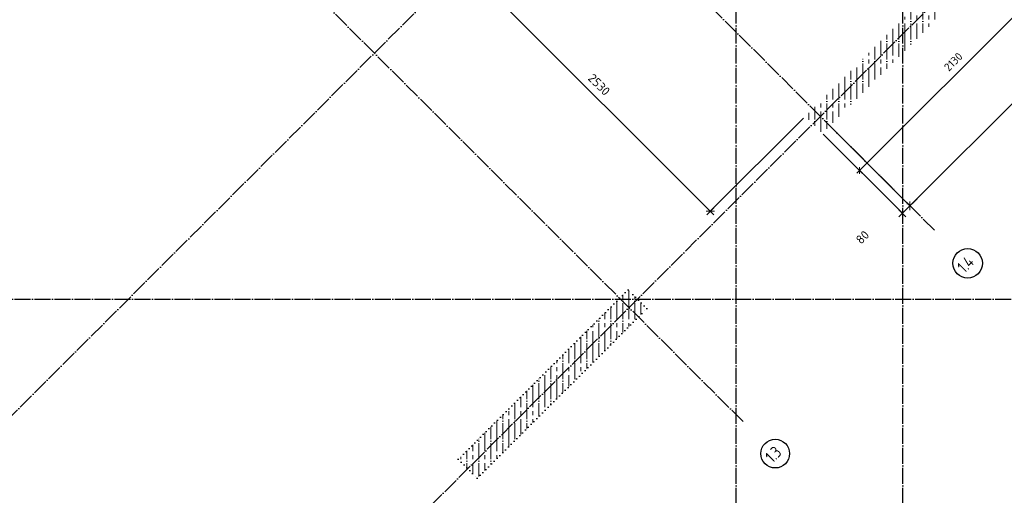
# Model space of a CAD drawing. Header units: millimetres. Extents: x -3057 to 112233, y -2869 to 47508.
# Tile 5 of 48: x 8527 to 15911, y 6929 to 10499. Entities that reach past the tile are written whole.
import ezdxf

# ---------------------------------------------------------------- set-up
doc = ezdxf.new("R2010")
doc.units = ezdxf.units.MM
doc.header["$PDMODE"] = 65
for name, pattern in [('______11', [150, 120, -15, 0, -15]), ('______5', [330, 240, -30, 30, -30]), ('______9', [30, 0, -30])]:
    doc.linetypes.add(name, pattern=pattern)
for name, color, linetype, lineweight in [('Колонна (1)', 7, 'Continuous', 35), ('Размерная линия_ общее', 7, 'Continuous', 13), ('Размерная линия_ общее_1', 7, 'Continuous', 13), ('Стена_ общее', 7, 'Continuous', 35)]:
    doc.layers.add(name, color=color, linetype=linetype, lineweight=lineweight)
doc.layers.add('Осевая линия_ общее', color=7, linetype='______5', lineweight=13, true_color=0xa0a0a0)
doc.styles.add('ISOCPEUR', font='ISOCPEUR')
doc.dimstyles.new('DIMSTYLE_3', dxfattribs={"dimtxt": 66, "dimasz": 75, "dimexe": 0, "dimexo": 0, "dimgap": 33, "dimtad": 2, "dimdec": 0, "dimrnd": 5, "dimzin": 12, "dimdsep": 46, "dimtxsty": 'ISOCPEUR', "dimblk1": 'ALL_ML_STRICH', "dimblk2": 'ALL_ML_STRICH', "dimsah": 1, "dimcen": 0, "dimclrd": 7, "dimclre": 256, "dimclrt": 7, "dimadec": 0, "dimazin": 0, "dimtfac": 1, "dimtdec": 0, "dimtix": 1, "dimtmove": 2, "dimatfit": 3, "dimfxl": 0, "dimtzin": 0, "dimlwd": 0, "dimlwe": -3, "dimarcsym": 0})
doc.dimstyles.new('DIMSTYLE_5', dxfattribs={"dimtxt": 60, "dimasz": 60, "dimexe": 0, "dimexo": 0, "dimgap": 30, "dimtad": 2, "dimdec": 0, "dimrnd": 5, "dimzin": 12, "dimdsep": 46, "dimtxsty": 'ISOCPEUR', "dimblk1": 'ALL_ML_STRICH', "dimblk2": 'ALL_ML_STRICH', "dimsah": 1, "dimcen": 0, "dimclrd": 7, "dimclre": 256, "dimclrt": 7, "dimadec": 0, "dimazin": 0, "dimtfac": 1, "dimtdec": 0, "dimtix": 1, "dimtmove": 2, "dimatfit": 3, "dimfxl": 0, "dimtzin": 0, "dimlwd": 0, "dimlwe": -3, "dimarcsym": 0})
doc.dimstyles.new('DIMSTYLE_7', dxfattribs={"dimtxt": 66, "dimasz": 75, "dimexe": 0, "dimexo": 0, "dimgap": 33, "dimtad": 2, "dimdec": 0, "dimrnd": 5, "dimzin": 12, "dimdsep": 46, "dimtxsty": 'ISOCPEUR', "dimblk1": 'ALL_ML_STRICH', "dimblk2": 'ALL_ML_STRICH', "dimsah": 1, "dimcen": 0, "dimclrd": 7, "dimclre": 256, "dimclrt": 7, "dimadec": 0, "dimazin": 0, "dimtfac": 1, "dimtdec": 0, "dimtix": 1, "dimtmove": 2, "dimatfit": 3, "dimfxl": 0, "dimtvp": 1.2, "dimtzin": 0, "dimlwd": 0, "dimlwe": -3, "dimarcsym": 0})
pattern_1 = [(90, (0, 0), (-90, 6e-15), [120, -15, 0, -15]), (90, (-45, 6e-15), (-90, 6e-15), [240, -30, 30, -30])]

# ---------------------------------------------------------------- blocks, each defined once
blk = doc.blocks.new('СЛОЖНЫЙ_ОБЪЕКТ_1')
at = {"layer": 'Осевая линия_ общее', "color": 253, "linetype": '______11', "lineweight": -3, "true_color": 0xa0a0a0, "transparency": 33554687}
for p, q in [((13900, -2590), (13900, 47490)), ((15150, -2590), (15150, 21710)), ((3543.2, 2603.2), (20704.7, 19764.7)), ((5452.4, 694), (22613.9, 17855.5)), ((15387.3, 8917.7), (8924.3, 15380.6)), ((13951.9, 7482.2), (7488.9, 13945.2)), ((-2770, 8400), (26050, 8400))]:
    blk.add_line(p, q, dxfattribs=at)
at = {"layer": 'Осевая линия_ общее', "color": 7, "linetype": 'Continuous', "lineweight": 25, "transparency": 33554687}
for centre, radius in [((15635.7, 8670.2), 110.9), ((14192.8, 7242.1), 107.8)]:
    blk.add_circle(centre, radius, dxfattribs=at)
at = {"layer": 'Осевая линия_ общее', "color": 7, "linetype": 'Continuous', "lineweight": 25, "transparency": 33554687, "char_height": 90, "attachment_point": 7, "rotation": 45, "style": 'ISOCPEUR'}
for s, insert, width in [('\\W0.80;1.4', (15612.4, 8591.6), 179.917), ('\\W0.79;1.3', (14172.7, 7166.7), 170.421)]:
    blk.add_mtext(s, dxfattribs=dict(at, insert=insert, width=width))
blk = doc.blocks.new('ALL_ML_STRICH')
at = {"color": 0, "linetype": 'ByBlock', "lineweight": -2}
for p, q in [((-1, 0), (0.5, 0)), ((-0.3, -0.3), (0.3, 0.3)), ((0, -0.5), (0, 0.5))]:
    blk.add_line(p, q, dxfattribs=at)
blk = doc.blocks.new('*D135')
at = {"layer": 'DEFPOINTS', "color": 7, "linetype": 'Continuous', "lineweight": 13, "transparency": 33554687}
for p in [(14595.3, 9709.6), (14538.8, 9653.1), (15146.5, 9045.4)]:
    blk.add_point(p, dxfattribs=at)
at = {"layer": 'Размерная линия_ общее', "color": 253, "linetype": 'Continuous', "lineweight": -2, "true_color": 0xa0a0a0, "transparency": 33554687}
for p, q in [((14609.5, 9695.5), (15203, 9101.9)), ((14552.9, 9638.9), (15146.5, 9045.4))]:
    blk.add_line(p, q, dxfattribs=at)
at = {"layer": 'Размерная линия_ общее', "color": 7, "linetype": 'Continuous', "lineweight": -2, "transparency": 33554687}
blk.add_line((15146.5, 9045.4), (15203, 9101.9), dxfattribs=at)
at = {"layer": 'Размерная линия_ общее', "color": 7, "linetype": 'Continuous', "lineweight": 13, "transparency": 33554687, "yscale": 75, "zscale": 75}
for p, xscale, rotation in [((15146.5, 9045.4), 75.00000000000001, 224.9999999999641), ((15203, 9101.9), 75, 44.99999999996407)]:
    blk.add_blockref('ALL_ML_STRICH', p, dxfattribs=dict(at, xscale=xscale, rotation=rotation))
at = {"layer": 'Размерная линия_ общее', "color": 7, "linetype": 'Continuous', "lineweight": 13, "transparency": 33554687, "insert": (14847.2, 8865.6), "char_height": 66, "width": 132, "attachment_point": 5, "rotation": 45, "style": 'ISOCPEUR'}
blk.add_mtext('\\A1;{80}', dxfattribs=at)
blk = doc.blocks.new('*D136')
at = {"layer": 'DEFPOINTS', "color": 7, "linetype": 'Continuous', "lineweight": 13, "transparency": 33554687}
for p in [(20439.2, 15264.3), (14595.3, 9709.6), (15203, 9101.9)]:
    blk.add_point(p, dxfattribs=at)
at = {"layer": 'Размерная линия_ общее', "color": 253, "linetype": 'Continuous', "lineweight": -2, "true_color": 0xa0a0a0, "transparency": 33554687}
for p, q in [((20453.3, 15250.2), (20902.3, 14801.2)), ((14609.5, 9695.5), (15203, 9101.9))]:
    blk.add_line(p, q, dxfattribs=at)
at = {"layer": 'Размерная линия_ общее', "color": 7, "linetype": 'Continuous', "lineweight": -2, "transparency": 33554687}
blk.add_line((15203, 9101.9), (20902.3, 14801.2), dxfattribs=at)
at = {"layer": 'Размерная линия_ общее', "color": 7, "linetype": 'Continuous', "lineweight": 13, "transparency": 33554687, "yscale": 75, "zscale": 75}
for p, xscale, rotation in [((20902.3, 14801.2), 75, 44.99999999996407), ((15203, 9101.9), 75.00000000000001, 224.9999999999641)]:
    blk.add_blockref('ALL_ML_STRICH', p, dxfattribs=dict(at, xscale=xscale, rotation=rotation))
at = {"layer": 'Размерная линия_ общее', "color": 7, "linetype": 'Continuous', "lineweight": 13, "transparency": 33554687, "insert": (17996.3, 12012.6), "char_height": 66, "width": 264, "attachment_point": 5, "rotation": 45, "style": 'ISOCPEUR'}
blk.add_mtext('\\A1;{8060}', dxfattribs=at)
blk = doc.blocks.new('*D369')
at = {"layer": 'DEFPOINTS', "color": 7, "linetype": 'Continuous', "lineweight": 13, "transparency": 33554687}
for p in [(12629.6, 11562.2), (11916.8, 10849.5), (14418.5, 9773.3)]:
    blk.add_point(p, dxfattribs=at)
at = {"layer": 'Размерная линия_ общее', "color": 253, "linetype": 'Continuous', "lineweight": -2, "true_color": 0xa0a0a0, "transparency": 33554687}
for p, q in [((12615.4, 11548.1), (11916.8, 10849.5)), ((14404.4, 9759.1), (13705.8, 9060.5))]:
    blk.add_line(p, q, dxfattribs=at)
at = {"layer": 'Размерная линия_ общее', "color": 7, "linetype": 'Continuous', "lineweight": -2, "transparency": 33554687}
blk.add_line((11916.8, 10849.5), (13705.8, 9060.5), dxfattribs=at)
at = {"layer": 'Размерная линия_ общее', "color": 7, "linetype": 'Continuous', "lineweight": 13, "transparency": 33554687, "xscale": 75, "yscale": 75, "zscale": 75}
for p, rotation in [((11916.8, 10849.5), 134.999999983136), ((13705.8, 9060.5), 314.9999999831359)]:
    blk.add_blockref('ALL_ML_STRICH', p, dxfattribs=dict(at, rotation=rotation))
at = {"layer": 'Размерная линия_ общее', "color": 7, "linetype": 'Continuous', "lineweight": 13, "transparency": 33554687, "insert": (12872.3, 10011.4), "char_height": 66, "width": 264, "attachment_point": 5, "rotation": 315, "style": 'ISOCPEUR'}
blk.add_mtext('\\A1;{2530}', dxfattribs=at)
blk = doc.blocks.new('*D381')
at = {"layer": 'DEFPOINTS', "color": 7, "linetype": 'Continuous', "lineweight": 13, "transparency": 33554687}
for p in [(16052, 11152.1), (16331.3, 10872.8), (14538.8, 9653.1)]:
    blk.add_point(p, dxfattribs=at)
at = {"layer": 'Размерная линия_ общее_1', "color": 253, "linetype": 'Continuous', "lineweight": -2, "true_color": 0xa0a0a0, "transparency": 33554687}
for p, q in [((16073.2, 11130.9), (16331.3, 10872.8)), ((14560, 9631.8), (14825.1, 9366.7))]:
    blk.add_line(p, q, dxfattribs=at)
at = {"layer": 'Размерная линия_ общее_1', "color": 7, "linetype": 'Continuous', "lineweight": -2, "transparency": 33554687}
blk.add_line((16331.3, 10872.8), (14825.1, 9366.7), dxfattribs=at)
at = {"layer": 'Размерная линия_ общее_1', "color": 7, "linetype": 'Continuous', "lineweight": 13, "transparency": 33554687, "xscale": 60, "yscale": 60, "zscale": 60}
for p, rotation in [((16331.3, 10872.8), 45.0000000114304), ((14825.1, 9366.7), 225.0000000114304)]:
    blk.add_blockref('ALL_ML_STRICH', p, dxfattribs=dict(at, rotation=rotation))
at = {"layer": 'Размерная линия_ общее_1', "color": 7, "linetype": 'Continuous', "lineweight": 13, "transparency": 33554687, "insert": (15528, 10182.7), "char_height": 60, "width": 240, "attachment_point": 5, "rotation": 45, "style": 'ISOCPEUR'}
blk.add_mtext('\\A1;{2130}', dxfattribs=at)

msp = doc.modelspace()

# ---------------------------------------------------------------- hatches: boundary and pattern name
at = {"layer": 'Колонна (1)', "lineweight": 18, "transparency": 33554687}
h = msp.add_hatch(dxfattribs=at)
h.set_pattern_fill('__________541', color=256, scale=30, style=0, pattern_type=2)
h.set_pattern_definition(pattern_1)
h.paths.add_polyline_path([(13089.2, 8472.2), (11816.4, 7199.4), (11957.8, 7058), (13230.6, 8330.8)], flags=0)
at = {"layer": 'Стена_ общее', "linetype": 'Continuous', "lineweight": 18, "transparency": 33554687}
h = msp.add_hatch(dxfattribs=at)
h.set_pattern_fill('__________541', scale=30, style=0, pattern_type=2)
h.set_pattern_definition(pattern_1)
h.paths.add_polyline_path([(15924.7, 11279.4), (14418.5, 9773.3), (14545.8, 9646), (16052, 11152.1)], flags=0)

# ---------------------------------------------------------------- linework, layer by layer
at = {"layer": 'Колонна (1)', "color": 7, "linetype": '______9', "lineweight": -3, "transparency": 33554687}
for p, q in [((13089.2, 8472.2), (11816.4, 7199.4)), ((13230.6, 8330.8), (13089.2, 8472.2)), ((11957.8, 7058), (13230.6, 8330.8)), ((11816.4, 7199.4), (11957.8, 7058))]:
    msp.add_line(p, q, dxfattribs=at)

# ---------------------------------------------------------------- block references
at = {"layer": 'Осевая линия_ общее', "color": 253, "linetype": '______11', "lineweight": -3, "true_color": 0xa0a0a0, "transparency": 33554687}
msp.add_blockref('СЛОЖНЫЙ_ОБЪЕКТ_1', (0, 0), dxfattribs=at)

# ---------------------------------------------------------------- dimensions: what is measured, and where the dimension line sits
at = {"layer": 'Размерная линия_ общее', "color": 7, "linetype": 'Continuous', "lineweight": 13, "transparency": 33554687}
for base, p1, p2, angle, dimstyle, picture, middle in [((20902.3, 14801.2), (14609.5, 9695.5), (20453.3, 15250.2), 45, 'DIMSTYLE_3', '*D136', (17996.3, 12012.6)), ((13705.8, 9060.5), (12615.4, 11548.1), (14404.4, 9759.1), 315, 'DIMSTYLE_3', '*D369', (12872.3, 10011.4)), ((15203, 9101.9), (14552.9, 9638.9), (14609.5, 9695.5), 45, 'DIMSTYLE_7', '*D135', (14847.2, 8865.6))]:
    dim = msp.add_linear_dim(base=base, p1=p1, p2=p2, angle=angle, dimstyle=dimstyle, override={"dimpost": '<>', "dimclrd": 7, "dimclre": 253, "dimclrt": 7, "dimlwd": 0, "dimlwe": 65533}, dxfattribs=at)
    dim.commit()
    dim.dimension.update_dxf_attribs({"geometry": picture, "text_midpoint": middle, "dimtype": 160})
at = {"layer": 'Размерная линия_ общее_1', "color": 7, "linetype": 'Continuous', "lineweight": 13, "transparency": 33554687}
dim = msp.add_linear_dim(base=(14825.1, 9366.7), p1=(16073.2, 11130.9), p2=(14560, 9631.8), angle=225, dimstyle='DIMSTYLE_5', override={"dimpost": '<>', "dimclrd": 7, "dimclre": 253, "dimclrt": 7, "dimlwd": 0, "dimlwe": 65533}, dxfattribs=at)
dim.commit()
dim.dimension.update_dxf_attribs({"geometry": '*D381', "text_midpoint": (15528, 10182.7), "dimtype": 160})

doc.saveas('drawing.dxf')
